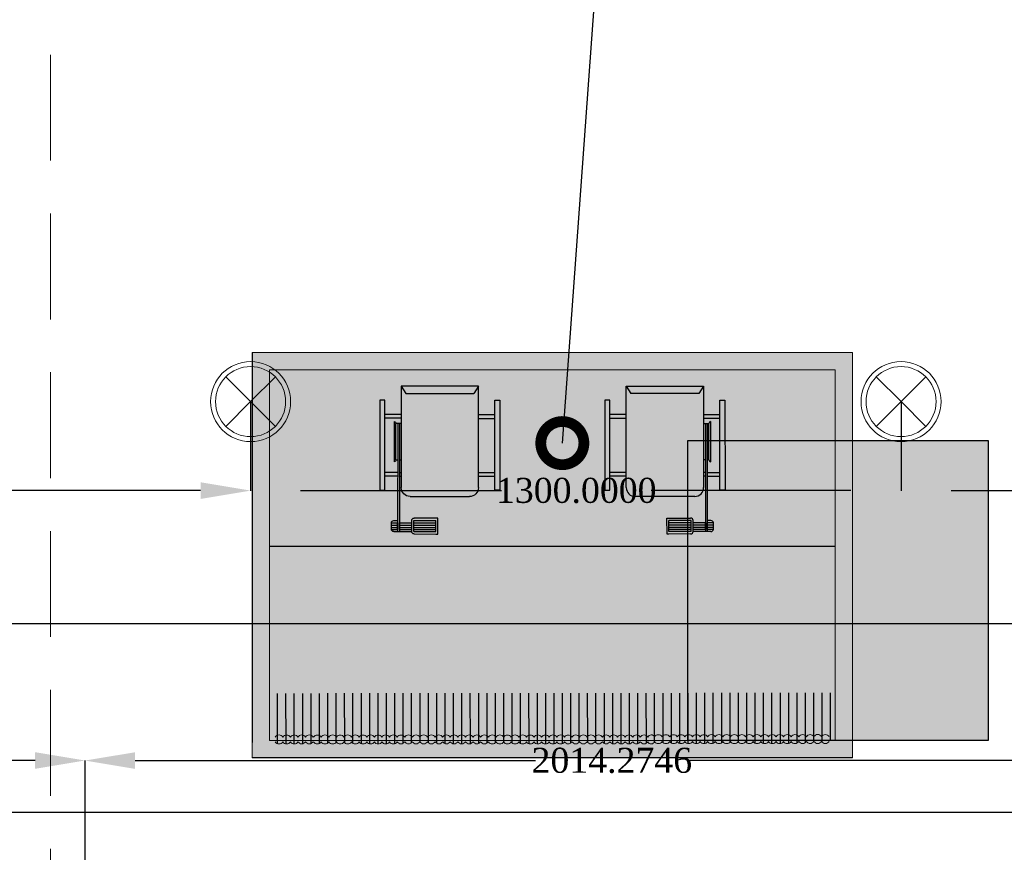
# Model space of a CAD drawing. Header units: inches. Extents: x -78787 to 29484, y -9517 to 23232.
# Tile 170 of 256: x 2444 to 4412, y 2563 to 4228. Entities that reach past the tile are written whole.
import ezdxf
from ezdxf import colors
from ezdxf.entities.mleader import LeaderData, LeaderLine
from ezdxf.math import Vec2, Vec3

# ---------------------------------------------------------------- set-up
doc = ezdxf.new("R2010")
doc.units = ezdxf.units.IN
doc.header["$MEASUREMENT"] = 0
doc.linetypes.add('Hidden', pattern=[317.5, 211.666667, -105.833333])
for name, color, linetype in [('- ავარიული განათება', 7, 'Continuous'), ('- განათება', 7, 'Continuous'), ('- მექანიკური ნაწილი', 7, 'Continuous'), ('- საშტეფცელო როზეტები', 7, 'Continuous'), ('Structural - Bearing', 7, 'Continuous')]:
    doc.layers.add(name, color=color, linetype=linetype)
doc.layers.add('heating-cooling1', color=7, linetype='Continuous', lineweight=0)
doc.layers.add('HVAC Room Number', color=7, linetype='Continuous', lineweight=0)
doc.layers.add('New_Interior - Lamp_Pen_No__77', color=7, linetype='Continuous', lineweight=20, true_color=0xffeb28)
doc.layers.add('Structural - Bearing_Pen_No__102', color=7, linetype='Continuous', lineweight=13, true_color=0xcccccc)
doc.styles.add('CT', font='ARIALN.TTF', dxfattribs={"height": 200})
doc.styles.get("Standard").update_dxf_attribs({"font": 'arial.ttf'})
doc.dimstyles.get("Standard").update_dxf_attribs({"dimtxt": 0.18, "dimasz": 0.18, "dimexe": 0.18, "dimexo": 0.0625, "dimgap": 0.09, "dimtad": 0, "dimtih": 1, "dimtoh": 1, "dimdec": 4, "dimzin": 0, "dimdsep": 46, "dimtxsty": 'Standard', "dimcen": 0.09, "dimadec": 0, "dimazin": 0, "dimtfac": 1, "dimtdec": 4, "dimtofl": 0, "dimtmove": 0, "dimatfit": 3, "dimfxl": 1, "dimtolj": 1, "dimtzin": 0, "dimarcsym": 0})

# ---------------------------------------------------------------- blocks, each defined once
blk = doc.blocks.new('Beam_5', base_point=(-23008.8, 14663))
at = {"layer": 'Structural - Bearing_Pen_No__102', "color": 254, "linetype": 'Hidden', "lineweight": 13, "true_color": 0xcccccc}
blk.add_line((-22833.8, 20838), (-22833.8, 26488), dxfattribs=at)
blk = doc.blocks.new('asd1q3wdscqewdscx')
h = blk.add_hatch(color=8)
h.dxf.hatch_style = 1
h.paths.add_polyline_path([(45549, 30865), (45532, 30865), (45532, 30791), (45549, 30791)])
h.paths.add_polyline_path([(45549, 31289), (45532, 31289), (45532, 31215), (45549, 31215)])
h.paths.add_polyline_path([(45874, 31312), (45467, 31312), (45467, 31289), (45874, 31289)])
h.paths.add_polyline_path([(45811, 31289), (45794, 31289), (45794, 31231), (45811, 31231)])
h.paths.add_polyline_path([(45811, 31223), (45794, 31223), (45794, 31215), (45811, 31215)])
h = blk.add_hatch(color=256)
h.dxf.hatch_style = 1
h.paths.add_polyline_path([(46062, 31223), (46053, 31223), (46053, 31167), (46062, 31167)])
h.paths.add_polyline_path([(46053, 31258.8), (46053, 31231), (46062, 31231), (46062, 31248, 0.361621)])
h.paths.add_polyline_path([(46043, 31259), (46033, 31259), (46033, 31231), (46043, 31231)])
h.paths.add_polyline_path([(46023, 31259, 0.414214), (46012, 31248), (46012, 31231), (46023, 31231)])
h.paths.add_polyline_path([(46023, 31223), (46012, 31223), (46012, 31167), (46023, 31167)])
h.paths.add_polyline_path([(46043, 31223), (46033, 31223), (46033, 31167), (46043, 31167)])
h.paths.add_polyline_path([(46073, 31156, 0.414214), (46062, 31167), (46012, 31167, 0.414214), (46001, 31156), (46001, 31058), (46001, 31049), (46073, 31049), (46073, 31058)])
h.paths.add_polyline_path([(46062, 31058), (46012, 31058), (46012, 31158), (46062, 31158)], flags=16)
at = {"true_color": 0x8fa35c}
h = blk.add_hatch(color=55, dxfattribs=at)
h.dxf.hatch_style = 1
h.paths.add_polyline_path([(46053, 31223), (46043, 31223), (46043, 31167), (46053, 31167)])
h.paths.add_polyline_path([(46053, 31258.8, 0.045741), (46051, 31259), (46043, 31259), (46043, 31231), (46053, 31231)])
h.paths.add_polyline_path([(46033, 31259), (46023, 31259), (46023, 31231), (46033, 31231)])
h.paths.add_polyline_path([(46023, 31158), (46012, 31158), (46012, 31058), (46023, 31058)])
h.paths.add_polyline_path([(46033, 31158), (46023, 31158), (46023, 31058), (46033, 31058)])
h.paths.add_polyline_path([(46043, 31158), (46033, 31158), (46033, 31058), (46043, 31058)])
h.paths.add_polyline_path([(46053, 31158), (46043, 31158), (46043, 31058), (46053, 31058)])
h.paths.add_polyline_path([(46062, 31158), (46053, 31158), (46053, 31058), (46062, 31058)])
at = {"true_color": 0xb4794b}
h = blk.add_hatch(color=35, dxfattribs=at)
h.dxf.hatch_style = 1
h.paths.add_polyline_path([(45903, 31174.6, 0.414214), (45862.6, 31215), (45403, 31215), (45437, 31193.9), (45437, 30886.1), (45403, 30865), (45862.6, 30865, 0.414214), (45903, 30905.4)])
h = blk.add_hatch(color=7)
h.dxf.hatch_style = 1
h.paths.add_polyline_path([(45746.1, 31247), (45563.9, 31247, 0.376607), (45573, 31239), (45737, 31239, 0.376607)])
h = blk.add_hatch(color=7)
h.dxf.hatch_style = 1
h.paths.add_polyline_path([(45737, 31239), (45573, 31239), (45573, 31231), (45737, 31231)])
at = {"true_color": 0x40b2bf}
h = blk.add_hatch(color=143, dxfattribs=at)
h.dxf.hatch_style = 1
h.paths.add_polyline_path([(45737, 31231), (45573, 31231), (45573, 31223), (45737, 31223)])
h = blk.add_hatch(color=7)
h.dxf.hatch_style = 1
h.paths.add_polyline_path([(45737, 31223), (45573, 31223), (45573, 31215), (45737, 31215)])
h = blk.add_hatch(color=143, dxfattribs=at)
h.dxf.hatch_style = 1
h.paths.add_polyline_path([(46062, 31231), (46053, 31231), (46023, 31231), (45737, 31231), (45737, 31223), (46062, 31223)])
at = {"true_color": 0x8fa35c}
h = blk.add_hatch(color=55, dxfattribs=at)
h.dxf.hatch_style = 1
h.paths.add_polyline_path([(46033, 31223), (46023, 31223), (46023, 31167), (46033, 31167)])
h = blk.add_hatch(color=8)
h.dxf.hatch_style = 1
h.paths.add_polyline_path([(45811, 30865), (45794, 30865), (45794, 30791), (45811, 30791)])
h = blk.add_hatch(color=8)
h.dxf.hatch_style = 1
h.paths.add_polyline_path([(45874, 30791), (45467, 30791), (45467, 30768), (45874, 30768)])
for p, q in [((45467, 31289), (45467, 31312)), ((45467, 31312), (45874, 31312)), ((45874, 31312), (45874, 31289)), ((45874, 31289), (45467, 31289)), ((45532, 31215), (45532, 31289)), ((45549, 31215), (45549, 31289)), ((45794, 31231), (45794, 31289)), ((45811, 31231), (45811, 31289)), ((46051, 31259), (46023, 31259)), ((46023, 31259), (46023, 31231)), ((46033, 31259), (46033, 31231)), ((46043, 31259), (46043, 31231)), ((46053, 31259), (46053, 31231)), ((45403, 31215), (45862.6, 31215)), ((45403, 31215), (45437, 31193.9)), ((45403, 30865), (45403, 31215)), ((45563.9, 31247), (45746.1, 31247)), ((45573, 31215), (45573, 31239)), ((45737, 31239), (45573, 31239)), ((45573, 31231), (46062, 31231)), ((45573, 31223), (46062, 31223)), ((45737, 31239), (45737, 31231)), ((45737, 31223), (45737, 31215)), ((45794, 31223), (45794, 31215)), ((45811, 31223), (45811, 31215)), ((46012, 31248), (46012, 31231)), ((46053, 31231), (46023, 31231)), ((46053, 31223), (46023, 31223)), ((46023, 31223), (46023, 31167)), ((46033, 31223), (46033, 31167)), ((46043, 31223), (46043, 31167)), ((46053, 31231), (46062, 31231)), ((46053, 31223), (46062, 31223)), ((46053, 31223), (46053, 31167)), ((46062, 31248), (46062, 31167)), ((45437, 31193.9), (45437, 30886.1)), ((45903, 31174.6), (45903, 30905.4)), ((46062, 31167), (46012, 31167)), ((46001, 31058), (46001, 31156)), ((46062, 31158), (46012, 31158)), ((46012, 31158), (46012, 31058)), ((46023, 31158), (46023, 31058)), ((46033, 31158), (46033, 31058)), ((46043, 31158), (46043, 31058)), ((46053, 31158), (46053, 31058)), ((46062, 31158), (46062, 31058)), ((46073, 31156), (46073, 31058)), ((46001, 31049), (46001, 31058)), ((46073, 31049), (46001, 31049)), ((46062, 31058), (46012, 31058)), ((46073, 31058), (46073, 31049)), ((45403, 30865), (45437, 30886.1)), ((45862.6, 30865), (45403, 30865)), ((45532, 30865), (45532, 30791)), ((45549, 30865), (45549, 30791)), ((45794, 30865), (45794, 30791)), ((45811, 30865), (45811, 30791)), ((45874, 30791), (45467, 30791)), ((45467, 30791), (45467, 30768)), ((45467, 30768), (45874, 30768)), ((45874, 30768), (45874, 30791))]:
    blk.add_line(p, q)
for centre, radius, start, end in [((46023, 31248), 11, 90, 180), ((46051, 31248), 11, 0, 90), ((45573, 31248.2), 9.19, 187.4531, 270), ((45737, 31248.2), 9.19, 270, 352.5469), ((45862.6, 31174.6), 40.4, 0, 90), ((46012, 31156), 11, 90, 180), ((46062, 31156), 11, 0, 90), ((45862.6, 30905.4), 40.4, 270, 0)]:
    blk.add_arc(centre, radius, start, end)
blk = doc.blocks.new('asdasda')
at = {"lineweight": 0, "true_color": 0xffffff}
h = blk.add_hatch(color=7, dxfattribs=at)
h.dxf.hatch_style = 1
h.paths.add_polyline_path([(757.4, 504.2), (22.6, 504.2), (22.6, 22.6), (757.4, 22.6)], flags=0)
h.paths.add_polyline_path([(780, 526.8), (0, 526.8), (0, 0), (780, 0)])
h.paths.add_polyline_path([(22.6, 504.2), (757.4, 504.2), (757.4, 22.6), (22.6, 22.6)], flags=16)
h = blk.add_hatch(color=7, dxfattribs=at)
h.dxf.hatch_style = 1
h.paths.add_polyline_path([(757.4, 504.2), (22.6, 504.2), (22.6, 22.6), (757.4, 22.6)])
h = blk.add_hatch(color=7)
h.dxf.hatch_style = 1
h.paths.add_polyline_path([(22.8, 255.2), (22.8, 243.7), (757.4, 244.3), (757.4, 255.8)])
at = {"true_color": 0xfb1004}
h = blk.add_hatch(color=1, dxfattribs=at)
h.dxf.hatch_style = 1
h.set_gradient(color1=(255, 0, 0), color2=(0, 0, 255), tint=1)
h.paths.add_polyline_path([(740.4, 210.2), (740.4, 134.5, -1), (717.1, 134.4), (717, 209.8, 1), (673.8, 209.8), (673.9, 134.5, -1.005911), (650.8, 134.2), (650.7, 210, 1.002343), (607.7, 209.6), (607.8, 134.4, -1), (584.4, 134.3), (584.4, 210, 1.002343), (541.4, 209.6), (541.4, 134.3, -1), (518.1, 134.3), (518, 209.7, 1), (474.8, 209.6), (474.9, 134.2, -1), (451.8, 134), (451.7, 209.8, 1.00525), (408.7, 209.3), (408.8, 134.3, -1), (385.4, 134.3), (385.4, 209.7, 1), (342.1, 209.6), (342.2, 134.3, -1.005302), (319.1, 133.9), (319, 209.7, 1.00522), (276, 209.2), (276.1, 134.2, -1), (252.8, 134.2), (252.7, 209.8, 1.005275), (209.7, 209.3), (209.8, 134.3, -1), (186.4, 134.3), (186.4, 209.7, 1.005275), (143.4, 209.2), (143.4, 134.2, -1), (120.1, 134.2), (120, 209.8, 1.005275), (77, 209.3), (77.1, 134.3, -1), (53.8, 134.3), (53.7, 209.6, 0.415483), (31.5, 231.6), (22.6, 231.6), (22.6, 221.5), (32, 221.5, -0.414214), (43.6, 209.9), (43.7, 134.6, 0.999973), (86.9, 134.6), (86.9, 209.7, -1.008192), (110, 210.1), (110, 134.5, 1.011383), (153.3, 135.1), (153.2, 209.9, -0.994909), (176.3, 210.1), (176.4, 134.6, 1.011379), (219.6, 135.1), (219.5, 210, -0.994909), (242.6, 210.1), (242.7, 134.5, 1), (285.9, 134.5), (285.9, 209.9, -0.994909), (309, 210.1), (309, 134.4, 1), (352.3, 134.5), (352.2, 209.9), (352.2, 210, -1), (375.3, 210.2), (375.4, 134.6, 1), (418.6, 134.7), (418.5, 210, -0.994909), (441.6, 210.2), (441.7, 134.6, 1), (484.9, 134.6), (484.9, 210, -1), (508, 210.2), (508, 134.6, 1), (551.3, 134.6), (551.2, 210, -1), (574.3, 210.3), (574.4, 134.7, 1), (617.6, 134.7), (617.5, 210.1, -1), (640.6, 210.3), (640.7, 134.7, 1), (683.9, 134.8), (683.9, 210.1, -1), (707, 210.4), (707, 134.8, 1), (750.3, 134.8), (750.2, 210.2, -0.303251), (757.4, 221), (757.4, 231.4, 0.354482)])
h = blk.add_hatch(color=250)
h.dxf.hatch_style = 1
h.paths.add_polyline_path([(757.4, 97.8), (757.4, 109.3), (22.6, 108.7), (22.6, 97.2)])
h = blk.add_hatch(color=7)
h.dxf.hatch_style = 1
h.paths.add_polyline_path([(22.9, 102), (22.9, 90.5), (757.4, 91.1), (757.4, 102.6)])
blk.add_line((22.6, 275), (757.4, 275))
at = {"color": 250}
blk.add_line((780, 0), (0, 0), dxfattribs=at)
for points in [[(0, 526.8), (0, 20)], [(32.5, 83.8), (32.6, 18.6)], [(43.4, 83.8), (43.5, 18.2)], [(54.3, 83.8), (54.3, 18.1)], [(65.2, 83.8), (65.2, 18.2)], [(76.1, 83.8), (76.1, 18.4)], [(86.9, 83.8), (87, 18.5)], [(97.8, 83.9), (97.9, 19.1)], [(108.7, 83.9), (108.8, 20)], [(119.6, 83.9), (119.7, 20.2)], [(130.5, 83.9), (130.5, 19.2)], [(141.4, 83.9), (141.4, 18.6)], [(152.3, 83.9), (152.3, 18.3)], [(163.2, 83.9), (163.2, 18.1)], [(174, 83.9), (174.1, 18.1)], [(184.9, 83.9), (185, 18.4)], [(195.8, 83.9), (195.9, 18.8)], [(206.7, 83.9), (206.7, 19.4)], [(217.6, 84), (217.6, 20.5)], [(228.5, 84), (228.5, 19.9)], [(239.4, 84), (239.4, 19.1)], [(250.2, 84), (250.3, 18.6)], [(261.1, 84), (261.2, 18.3)], [(272, 84), (272.1, 18.2)], [(282.9, 84), (283, 18.3)], [(293.8, 84), (293.8, 18.6)], [(304.7, 84), (304.7, 19.1)], [(315.6, 84), (315.6, 19.4)], [(326.4, 84), (326.5, 20.5)], [(337.3, 84.1), (337.4, 19.7)], [(348.2, 84.1), (348.3, 19)], [(359.1, 84.1), (359.2, 18.5)], [(370, 84.1), (370, 18.2)], [(380.9, 84.1), (380.9, 18.1)], [(391.8, 84.1), (391.8, 18.2)], [(402.6, 84.1), (402.7, 18.5)], [(413.5, 84.1), (413.6, 19)], [(424.4, 84.1), (424.5, 19.8)], [(435.3, 84.1), (435.4, 20.6)], [(446.2, 84.1), (446.2, 19.5)], [(457.1, 84.2), (457.1, 18.8)], [(468, 84.2), (468, 18.4)], [(478.8, 84.2), (478.9, 18.2)], [(489.7, 84.2), (489.8, 18.2)], [(500.6, 84.2), (500.7, 18.4)], [(511.5, 84.2), (511.6, 18.7)], [(522.4, 84.2), (522.4, 20.6)], [(533.3, 84.2), (533.3, 20.2)], [(544.2, 84.2), (544.2, 19.4)], [(555, 84.2), (555.1, 18.9)], [(565.9, 84.2), (566, 18.6)], [(576.8, 84.3), (576.9, 18.5)], [(587.7, 84.3), (587.8, 18.6)], [(598.6, 84.3), (598.6, 18.9)], [(609.5, 84.3), (609.5, 19.4)], [(620.4, 84.3), (620.4, 20.2)], [(631.2, 84.3), (631.3, 21.1)], [(642.1, 84.3), (642.2, 20)], [(653, 84.3), (653.1, 19.3)], [(663.9, 84.3), (664, 18.9)], [(674.8, 84.3), (674.8, 18.6)], [(685.7, 84.3), (685.7, 18.6)], [(696.6, 84.4), (696.6, 18.8)], [(707.4, 84.4), (707.5, 19.1)], [(718.3, 84.4), (718.4, 19.7)], [(729.2, 84.4), (729.3, 20.7)], [(740.1, 84.4), (740.2, 20.7)], [(751, 84.4), (751, 22.6)]]:
    blk.add_lwpolyline(points, dxfattribs=at)
at = {"layer": 'heating-cooling1'}
blk.add_lwpolyline([(0, 526.8), (780, 526.8), (780, 0), (0, 0), (0, 526.8)], dxfattribs=at)
blk.add_lwpolyline([(22.6, 504.2), (757.4, 504.2), (757.4, 22.6), (22.6, 22.6)], close=True, dxfattribs=at)
at = {"layer": 'HVAC Room Number', "color": 250}
for points in [[(39.8, 27, 0.553217), (29.9, 27)], [(49.6, 27, 0.553217), (39.8, 27)], [(59.5, 27, 0.553217), (49.6, 27)], [(69.3, 27.1, 0.553217), (59.5, 27)], [(79.2, 27.1, 0.553217), (69.3, 27.1)], [(89.6, 27, 0.553217), (79.8, 27)], [(99.5, 27, 0.553217), (89.6, 27)], [(109.4, 27, 0.553217), (99.5, 27)], [(119.2, 27, 0.553217), (109.4, 27)], [(129.1, 27, 0.553217), (119.2, 27)], [(139, 27, 0.553217), (129.1, 27)], [(148.8, 27, 0.553217), (139, 27)], [(158.7, 27, 0.553217), (148.8, 27)], [(168.5, 27, 0.553217), (158.7, 27)], [(178.4, 27, 0.553217), (168.5, 27)], [(188.3, 27, 0.553217), (178.4, 27)], [(198.1, 27, 0.553217), (188.3, 27)], [(208, 27.1, 0.553217), (198.1, 27)], [(217.9, 27.1, 0.553217), (208, 27.1)], [(227.7, 27.1, 0.553217), (217.9, 27.1)], [(237.6, 27.1, 0.553217), (227.7, 27.1)], [(247.4, 27.1, 0.553217), (237.6, 27.1)], [(257.3, 27.1, 0.553217), (247.4, 27.1)], [(267.2, 27.1, 0.553217), (257.3, 27.1)], [(277, 27.1, 0.553217), (267.2, 27.1)], [(286.9, 27.1, 0.553217), (277, 27.1)], [(296.8, 27.1, 0.553217), (286.9, 27.1)], [(306.6, 27.1, 0.553217), (296.8, 27.1)], [(316.8, 27, 0.553217), (306.9, 27)], [(326.7, 27, 0.553217), (316.8, 27)], [(336.5, 27, 0.553217), (326.7, 27)], [(346.4, 27, 0.553217), (336.5, 27)], [(356.3, 27, 0.553217), (346.4, 27)], [(366.1, 27, 0.553217), (356.3, 27)], [(376, 27, 0.553217), (366.1, 27)], [(385.8, 27, 0.553217), (376, 27)], [(395.7, 27, 0.553217), (385.8, 27)], [(405.6, 27, 0.553217), (395.7, 27)], [(415.4, 27, 0.553217), (405.6, 27)], [(425.3, 27.1, 0.553217), (415.4, 27)], [(435.2, 27.1, 0.553217), (425.3, 27.1)], [(445, 27.1, 0.553217), (435.2, 27.1)], [(454.9, 27.1, 0.553217), (445, 27.1)], [(464.7, 27.1, 0.553217), (454.9, 27.1)], [(474.6, 27.1, 0.553217), (464.7, 27.1)], [(484.5, 27.1, 0.553217), (474.6, 27.1)], [(494.3, 27.1, 0.553217), (484.5, 27.1)], [(504.2, 27.1, 0.553217), (494.3, 27.1)], [(514.1, 27.1, 0.553217), (504.2, 27.1)], [(522.7, 27.4, 0.610733), (514.1, 27.1)], [(532.5, 27.4, 0.553217), (522.7, 27.4)], [(542.4, 27.4, 0.553217), (532.5, 27.4)], [(552.3, 27.4, 0.553217), (542.4, 27.4)], [(562.1, 27.4, 0.553217), (552.3, 27.4)], [(572, 27.4, 0.553217), (562.1, 27.4)], [(581.9, 27.4, 0.553217), (572, 27.4)], [(591.7, 27.4, 0.553217), (581.9, 27.4)], [(601.6, 27.5, 0.553217), (591.7, 27.4)], [(611.4, 27.5, 0.553217), (601.6, 27.5)], [(621.3, 27.5, 0.553217), (611.4, 27.5)], [(631.2, 27.5, 0.553217), (621.3, 27.5)], [(641, 27.5, 0.553217), (631.2, 27.5)], [(650.9, 27.5, 0.553217), (641, 27.5)], [(660.8, 27.5, 0.553217), (650.9, 27.5)], [(670.6, 27.5, 0.553217), (660.8, 27.5)], [(680.5, 27.5, 0.553217), (670.6, 27.5)], [(690.3, 27.5, 0.553217), (680.5, 27.5)], [(700.2, 27.5, 0.553217), (690.3, 27.5)], [(710.1, 27.5, 0.553217), (700.2, 27.5)], [(719.9, 27.5, 0.553217), (710.1, 27.5)], [(729.8, 27.6, 0.553217), (719.9, 27.5)], [(739.7, 27.6, 0.553217), (729.8, 27.6)], [(749.5, 27.6, 0.553217), (739.7, 27.6)], [(29.9, 20.8, 0.553217), (39.8, 20.8)], [(39.8, 20.8, 0.553217), (49.6, 20.8)], [(49.6, 20.8, 0.553217), (59.5, 20.9)], [(59.5, 20.9, 0.553217), (69.3, 20.9)], [(69.3, 20.9, 0.553217), (79.2, 20.9)], [(79.8, 20.8, 0.553217), (89.7, 20.8)], [(89.7, 20.8, 0.553217), (99.5, 20.8)], [(99.5, 20.8, 0.553217), (109.4, 20.8)], [(109.4, 20.8, 0.553217), (119.2, 20.8)], [(119.2, 20.8, 0.553217), (129.1, 20.8)], [(129.1, 20.8, 0.553217), (139, 20.8)], [(139, 20.8, 0.553217), (148.8, 20.8)], [(148.8, 20.8, 0.553217), (158.7, 20.8)], [(158.7, 20.8, 0.553217), (168.6, 20.8)], [(168.6, 20.8, 0.553217), (178.4, 20.8)], [(178.4, 20.8, 0.553217), (188.3, 20.9)], [(188.3, 20.9, 0.553217), (198.1, 20.9)], [(198.1, 20.9, 0.553217), (208, 20.9)], [(208, 20.9, 0.553217), (217.9, 20.9)], [(217.9, 20.9, 0.553217), (227.7, 20.9)], [(227.7, 20.9, 0.553217), (237.6, 20.9)], [(237.6, 20.9, 0.553217), (247.5, 20.9)], [(247.5, 20.9, 0.553217), (257.3, 20.9)], [(257.3, 20.9, 0.553217), (267.2, 20.9)], [(267.2, 20.9, 0.553217), (277, 20.9)], [(277, 20.9, 0.553217), (286.9, 20.9)], [(286.9, 20.9, 0.553217), (296.8, 20.9)], [(296.8, 20.9, 0.553217), (306.6, 21)], [(306.9, 20.8, 0.553217), (316.8, 20.8)], [(316.8, 20.8, 0.553217), (326.7, 20.8)], [(326.7, 20.8, 0.553217), (336.5, 20.8)], [(336.5, 20.8, 0.553217), (346.4, 20.8)], [(346.4, 20.8, 0.553217), (356.3, 20.8)], [(356.3, 20.8, 0.553217), (366.1, 20.8)], [(366.1, 20.8, 0.553217), (376, 20.8)], [(376, 20.8, 0.553217), (385.8, 20.8)], [(385.8, 20.8, 0.553217), (395.7, 20.8)], [(395.7, 20.8, 0.553217), (405.6, 20.9)], [(405.6, 20.9, 0.553217), (415.4, 20.9)], [(415.4, 20.9, 0.553217), (425.3, 20.9)], [(425.3, 20.9, 0.553217), (435.2, 20.9)], [(435.2, 20.9, 0.553217), (445, 20.9)], [(445, 20.9, 0.553217), (454.9, 20.9)], [(454.9, 20.9, 0.553217), (464.7, 20.9)], [(464.7, 20.9, 0.553217), (474.6, 20.9)], [(474.6, 20.9, 0.553217), (484.5, 20.9)], [(484.5, 20.9, 0.553217), (494.3, 20.9)], [(494.3, 20.9, 0.553217), (504.2, 20.9)], [(504.2, 20.9, 0.553217), (514.1, 20.9)], [(514.1, 20.9, 0.671613), (522.7, 21.2)], [(522.7, 21.2, 0.553217), (532.6, 21.2)], [(532.6, 21.2, 0.553217), (542.4, 21.2)], [(542.4, 21.2, 0.553217), (552.3, 21.2)], [(552.3, 21.2, 0.553217), (562.1, 21.2)], [(562.1, 21.2, 0.553217), (572, 21.2)], [(572, 21.2, 0.553217), (581.9, 21.2)], [(581.9, 21.2, 0.553217), (591.7, 21.3)], [(591.7, 21.3, 0.553217), (601.6, 21.3)], [(601.6, 21.3, 0.553217), (611.5, 21.3)], [(611.5, 21.3, 0.553217), (621.3, 21.3)], [(621.3, 21.3, 0.553217), (631.2, 21.3)], [(631.2, 21.3, 0.553217), (641, 21.3)], [(641, 21.3, 0.553217), (650.9, 21.3)], [(650.9, 21.3, 0.553217), (660.8, 21.3)], [(660.8, 21.3, 0.553217), (670.6, 21.3)], [(670.6, 21.3, 0.553217), (680.5, 21.3)], [(680.5, 21.3, 0.553217), (690.3, 21.3)], [(690.3, 21.3, 0.553217), (700.2, 21.3)], [(700.2, 21.3, 0.553217), (710.1, 21.4)], [(710.1, 21.4, 0.553217), (719.9, 21.4)], [(719.9, 21.4, 0.553217), (729.8, 21.4)], [(729.8, 21.4, 0.553217), (739.7, 21.4)], [(739.7, 21.4, 0.553217), (749.5, 21.4)]]:
    blk.add_lwpolyline(points, format="xyb", dxfattribs=at)
at = {"yscale": 0.2868831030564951, "zscale": 0.2868831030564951}
for p, xscale, rotation in [((9159.5, 13501.1), -0.286883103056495, 89.95250228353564), ((-8379.5, 13501.1), 0.2868831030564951, 270.0474656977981)]:
    blk.add_blockref('asd1q3wdscqewdscx', p, dxfattribs=dict(at, xscale=xscale, rotation=rotation))
blk = doc.blocks.new('600x600')
h = blk.add_hatch(color=6)
h.dxf.hatch_style = 1
h.paths.add_polyline_path([(-54793.2, 18677.9), (-55393.2, 18677.9), (-55393.2, 18077.9), (-54793.2, 18077.9)])
for p, q in [((-55393.2, 18677.9), (-54793.2, 18677.9)), ((-55393.2, 18077.9), (-55393.2, 18677.9)), ((-54793.2, 18677.9), (-54793.2, 18077.9)), ((-54793.2, 18077.9), (-55393.2, 18077.9))]:
    blk.add_line(p, q)
blk = doc.blocks.new('Recessed Spot')
at = {"layer": 'New_Interior - Lamp_Pen_No__77', "color": 2, "linetype": 'Continuous', "lineweight": 20, "true_color": 0xffeb28}
for q in [(-49.5, 49.5), (49.5, 49.5), (-49.5, -49.5), (49.5, -49.5)]:
    blk.add_line((0, 0), q, dxfattribs=at)
at = {"layer": 'New_Interior - Lamp_Pen_No__77', "color": 2, "linetype": 'Continuous', "lineweight": 20, "true_color": 0xffeb28, "flags": 128}
blk.add_lwpolyline([(80, 0, 1), (-80, 0, 1)], format="xyb", close=True, dxfattribs=at)
at = {"layer": 'New_Interior - Lamp_Pen_No__77', "color": 2, "linetype": 'Continuous', "lineweight": 20, "true_color": 0xffeb28}
blk.add_circle((0, 0), 70, dxfattribs=at)
blk = doc.blocks.new('_DotSmall')
at = {"color": 0, "linetype": 'ByBlock', "const_width": 0.5}
blk.add_lwpolyline([(-0.0625, 0, 1), (0.0625, 0, 1)], format="xyb", close=True, dxfattribs=at)
blk = doc.blocks.new('*D919')
at = {"layer": '- განათება', "color": 0, "lineweight": -2, "transparency": 16777216}
for p, q in [((2905.9, 3463.9), (2905.9, 3285.8)), ((4205.9, 3463.9), (4205.9, 3285.8)), ((3005.9, 3286), (3407.2, 3286)), ((4105.9, 3286), (3706.4, 3286))]:
    blk.add_line(p, q, dxfattribs=at)
at = {"layer": '- განათება', "color": 0, "transparency": 16777216}
for points in [[(3005.9, 3302.7), (3005.9, 3269.3), (2905.9, 3286)], [(4105.9, 3302.7), (4105.9, 3269.3), (4205.9, 3286)]]:
    blk.add_solid(points, dxfattribs=at)
at = {"layer": 'Defpoints', "color": 0, "transparency": 16777216}
for p in [(2905.9, 3464), (4205.9, 3464), (4205.9, 3286)]:
    blk.add_point(p, dxfattribs=at)
at = {"layer": '- განათება', "color": 0, "transparency": 16777216, "insert": (3556.8, 3286), "char_height": 50, "attachment_point": 5}
blk.add_mtext('\\A1;{\\fSylfaen|b0|i0|c0|p18;1300.0000}', dxfattribs=at)
blk = doc.blocks.new('*D920')
at = {"layer": '- განათება', "color": 0, "lineweight": -2, "transparency": 16777216}
for p, q in [((4205.9, 3463.9), (4205.9, 3285.8)), ((5505.9, 3463.9), (5505.9, 3285.8)), ((4305.9, 3286), (4707.2, 3286)), ((5405.9, 3286), (5006.4, 3286))]:
    blk.add_line(p, q, dxfattribs=at)
at = {"layer": '- განათება', "color": 0, "transparency": 16777216}
for points in [[(4305.9, 3302.7), (4305.9, 3269.3), (4205.9, 3286)], [(5405.9, 3302.7), (5405.9, 3269.3), (5505.9, 3286)]]:
    blk.add_solid(points, dxfattribs=at)
at = {"layer": 'Defpoints', "color": 0, "transparency": 16777216}
for p in [(4205.9, 3464), (5505.9, 3464), (5505.9, 3286)]:
    blk.add_point(p, dxfattribs=at)
at = {"layer": '- განათება', "color": 0, "transparency": 16777216, "insert": (4856.8, 3286), "char_height": 50, "attachment_point": 5}
blk.add_mtext('\\A1;{\\fSylfaen|b0|i0|c0|p18;1300.0000}', dxfattribs=at)
blk = doc.blocks.new('*D937')
at = {"layer": '- განათება', "color": 0, "lineweight": -2, "transparency": 16777216}
for p, q in [((1605.9, 3463.9), (1605.9, 3285.8)), ((2905.9, 3463.9), (2905.9, 3285.8)), ((1705.9, 3286), (2107.2, 3286)), ((2805.9, 3286), (2406.4, 3286))]:
    blk.add_line(p, q, dxfattribs=at)
at = {"layer": '- განათება', "color": 0, "transparency": 16777216}
for points in [[(1705.9, 3302.7), (1705.9, 3269.3), (1605.9, 3286)], [(2805.9, 3302.7), (2805.9, 3269.3), (2905.9, 3286)]]:
    blk.add_solid(points, dxfattribs=at)
at = {"layer": 'Defpoints', "color": 0, "transparency": 16777216}
for p in [(1605.9, 3464), (2905.9, 3464), (2905.9, 3286)]:
    blk.add_point(p, dxfattribs=at)
at = {"layer": '- განათება', "color": 0, "transparency": 16777216, "insert": (2256.8, 3286), "char_height": 50, "attachment_point": 5}
blk.add_mtext('\\A1;{\\fSylfaen|b0|i0|c0|p18;1300.0000}', dxfattribs=at)
blk = doc.blocks.new('*D1309')
at = {"layer": '- საშტეფცელო როზეტები', "color": 0, "lineweight": -2, "transparency": 16777216}
for p, q in [((560.9, 1616.9), (560.9, 2746.6)), ((660.9, 2746.4), (1461, 2746.4)), ((2475.1, 2746.4), (1766.2, 2746.4)), ((2575.1, 1424.5), (2575.1, 2746.6))]:
    blk.add_line(p, q, dxfattribs=at)
at = {"layer": '- საშტეფცელო როზეტები', "color": 0, "transparency": 16777216}
for points in [[(660.9, 2763.1), (660.9, 2729.8), (560.9, 2746.4)], [(2475.1, 2763.1), (2475.1, 2729.8), (2575.1, 2746.4)]]:
    blk.add_solid(points, dxfattribs=at)
at = {"layer": 'Defpoints', "color": 0, "transparency": 16777216}
for p in [(560.9, 2746.4), (560.9, 1616.8), (2575.1, 1424.4)]:
    blk.add_point(p, dxfattribs=at)
at = {"layer": '- საშტეფცელო როზეტები', "color": 0, "transparency": 16777216, "insert": (1613.6, 2746.4), "char_height": 50, "attachment_point": 5}
blk.add_mtext('\\A1;{\\fSylfaen|b0|i0|c0|p18;2014.2746}', dxfattribs=at)
blk = doc.blocks.new('*D1310')
at = {"layer": '- საშტეფცელო როზეტები', "color": 0, "lineweight": -2, "transparency": 16777216}
for p, q in [((2575.1, 1616.7), (2575.1, 2746.4)), ((2675.1, 2746.3), (3475.3, 2746.3)), ((4489.4, 2746.3), (3780.5, 2746.3)), ((4589.4, 1424.3), (4589.4, 2746.4))]:
    blk.add_line(p, q, dxfattribs=at)
at = {"layer": '- საშტეფცელო როზეტები', "color": 0, "transparency": 16777216}
for points in [[(2675.1, 2762.9), (2675.1, 2729.6), (2575.1, 2746.3)], [(4489.4, 2762.9), (4489.4, 2729.6), (4589.4, 2746.3)]]:
    blk.add_solid(points, dxfattribs=at)
at = {"layer": 'Defpoints', "color": 0, "transparency": 16777216}
for p in [(2575.1, 2746.3), (2575.1, 1616.6), (4589.4, 1424.2)]:
    blk.add_point(p, dxfattribs=at)
at = {"layer": '- საშტეფცელო როზეტები', "color": 0, "transparency": 16777216, "insert": (3627.9, 2746.3), "char_height": 50, "attachment_point": 5}
blk.add_mtext('\\A1;{\\fSylfaen|b0|i0|c0|p18;2014.2746}', dxfattribs=at)
blk = doc.blocks.new('*D1351')
at = {"layer": '- ავარიული განათება', "color": 0, "lineweight": -2, "transparency": 16777216}
for p, q in [((1812, 2565.3), (1812, 3020.7)), ((1912, 3020.5), (4534.2, 3020.5)), ((7573.5, 3020.5), (4838.8, 3020.5)), ((7673.5, 2565.3), (7673.5, 3020.7))]:
    blk.add_line(p, q, dxfattribs=at)
at = {"layer": '- ავარიული განათება', "color": 0, "transparency": 16777216}
for points in [[(1912, 3037.2), (1912, 3003.8), (1812, 3020.5)], [(7573.5, 3037.2), (7573.5, 3003.8), (7673.5, 3020.5)]]:
    blk.add_solid(points, dxfattribs=at)
at = {"layer": 'Defpoints', "color": 0, "transparency": 16777216}
for p in [(7673.5, 3020.5), (1812, 2565.3), (7673.5, 2565.3)]:
    blk.add_point(p, dxfattribs=at)
at = {"layer": '- ავარიული განათება', "color": 0, "transparency": 16777216, "insert": (4686.5, 3020.5), "char_height": 50, "attachment_point": 5}
blk.add_mtext('\\A1;{\\fSylfaen|b0|i0|c0|p18;5861.5000}', dxfattribs=at)

msp = doc.modelspace()

# ---------------------------------------------------------------- linework, layer by layer
at = {"layer": '- ავარიული განათება', "color": 3}
msp.add_lwpolyline([(2004, 2643.35514), (19725.10554, 2643.35514)], dxfattribs=at)

# ---------------------------------------------------------------- block references
at = {"layer": '- განათება', "color": 3, "linetype": 'Continuous', "lineweight": 20, "zscale": 1000}
msp.add_blockref('Recessed Spot', (2905.93152, 3463.9634), dxfattribs=at)
at = {"layer": '- განათება', "color": 2, "linetype": 'Continuous', "lineweight": 20, "true_color": 0xffeb28, "zscale": 1000}
msp.add_blockref('Recessed Spot', (4205.93152, 3463.9634), dxfattribs=at)
at = {"layer": '- მექანიკური ნაწილი', "lineweight": 0, "transparency": 33554687, "xscale": 1.538463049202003, "yscale": 1.538463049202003, "zscale": 1.538463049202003}
msp.add_blockref('asdasda', (2909.14321, 2751.67521), dxfattribs=at)
at = {"layer": '- მექანიკური ნაწილი'}
msp.add_blockref('600x600', (59173.10489, -15291.4663), dxfattribs=at)
at = {"layer": 'Structural - Bearing', "color": 254, "lineweight": 13, "true_color": 0xcccccc}
msp.add_blockref('Beam_5', (2330.93152, -6356.64486), dxfattribs=at)

# ---------------------------------------------------------------- dimensions: what is measured, and where the dimension line sits
at = {"layer": '- ავარიული განათება', "color": 1}
dim = msp.add_linear_dim(base=(7673.48419, 3020.5), p1=(1811.98419, 2565.27889), p2=(7673.48419, 2565.27889), text='{\\fSylfaen|b0|i0|c0|p18;<>}', dimstyle='Standard', override={"dimtxt": 50, "dimasz": 100}, dxfattribs=at)
dim.commit()
dim.dimension.update_dxf_attribs({"geometry": '*D1351', "text_midpoint": (4686.5, 3020.5), "dimtype": 160})
at = {"layer": '- განათება', "color": 1}
for base, p1, p2, picture, middle in [((2905.93152, 3286), (1605.93152, 3463.9634), (2905.93152, 3463.9634), '*D937', (2256.80359, 3286)), ((4205.93152, 3286), (2905.93152, 3463.9634), (4205.93152, 3463.9634), '*D919', (3556.80359, 3286)), ((5505.93152, 3286), (4205.93152, 3463.9634), (5505.93152, 3463.9634), '*D920', (4856.80359, 3286))]:
    dim = msp.add_linear_dim(base=base, p1=p1, p2=p2, text='{\\fSylfaen|b0|i0|c0|p18;<>}', dimstyle='Standard', override={"dimtxt": 50, "dimasz": 100}, dxfattribs=at)
    dim.commit()
    dim.dimension.update_dxf_attribs({"geometry": picture, "text_midpoint": middle, "dimtype": 160})
at = {"layer": '- საშტეფცელო როზეტები', "color": 1}
for base, p1, p2, picture, middle in [((560.85298, 2746.43341), (2575.12757, 1424.42898), (560.85298, 1616.82941), '*D1309', (1613.59391, 2746.43341)), ((2575.12757, 2746.25341), (4589.40216, 1424.24898), (2575.12757, 1616.64941), '*D1310', (3627.8685, 2746.25341))]:
    dim = msp.add_linear_dim(base=base, p1=p1, p2=p2, angle=180, text='{\\fSylfaen|b0|i0|c0|p18;<>}', dimstyle='Standard', override={"dimtxt": 50, "dimasz": 100}, dxfattribs=at)
    dim.commit()
    dim.dimension.update_dxf_attribs({"geometry": picture, "text_midpoint": middle, "dimtype": 160})

# ---------------------------------------------------------------- leaders
at = {"layer": '- მექანიკური ნაწილი', "color": 7}
ml = msp.add_multileader_mtext('Standard', dxfattribs=at)
ml.set_content('{\\fSylfaen|b1|i0|c0|p18;\\C1;DB-HVAC\\C7;  \\fSylfaen|b0|i0|c0|p18;\\C1;QF-18         \\C7;N2XH-3X2.5}', color=7, style='CT')
ml.set_leader_properties()
ml.set_arrow_properties(name='DOTSMALL')
ml.build(insert=Vec2(0, 0))
ml.multileader.update_dxf_attribs({"has_dogleg": 0, "text_left_attachment_type": 6, "text_right_attachment_type": 6, "dogleg_length": 9, "arrow_head_size": 172.53719})
ctx = ml.context
ctx.base_point, ctx.char_height, ctx.arrow_head_size, ctx.landing_gap_size, ctx.plane_origin = Vec3(1728.13123, 6151.56214), 171.3007828, 172.53719, 57.5124, Vec3(-15005.65345, -4333.96178)
ctx.left_attachment, ctx.right_attachment, ctx.text_align_type = 6, 6, 1
notes = []
notes.append((ctx, [(0, (1, 1, 0), (3736.83116, 6151.56214), (-1, 0), 6.4932, [(2, [(3529, 3381)], 0, [])])]))
ctx.mtext.insert, ctx.mtext.width, ctx.mtext.defined_height, ctx.mtext.alignment, ctx.mtext.flow_direction = Vec3(2729.2346, 6357.12308), 2531.4263669, 243.98464, 2, 5
for ctx, leaders in notes:
    for number, flags, end, landing, length, lines in leaders:
        leader = LeaderData()
        leader.index, (leader.has_last_leader_line, leader.has_dogleg_vector, leader.attachment_direction) = number, flags
        leader.last_leader_point, leader.dogleg_vector, leader.dogleg_length = Vec3(end), Vec3(landing), length
        for number, points, colour, breaks in lines:
            line = LeaderLine()
            line.index, line.vertices, line.color, line.breaks = number, Vec3.list(points), colors.encode_raw_color(colour), breaks
            leader.lines.append(line)
        ctx.leaders.append(leader)

doc.saveas('drawing.dxf')
